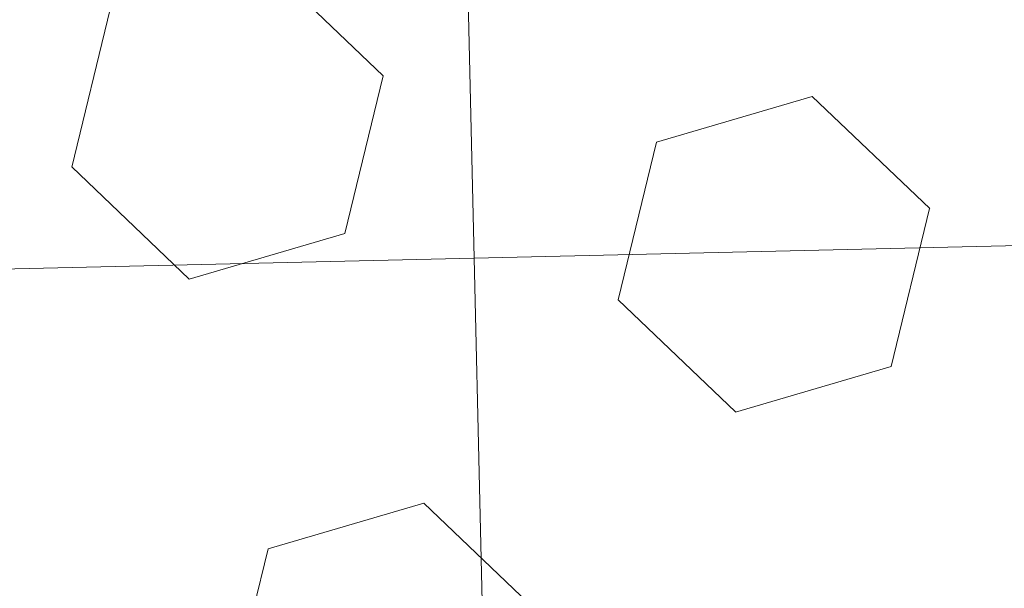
# Model space of a CAD drawing. Header units: millimetres. Extents: x 2943 to 3105, y 1618 to 1828.
# Tile 40 of 81: x 3009.756 to 3010.333, y 1761.99 to 1762.323. Entities that reach past the tile are written whole.
import ezdxf

# ---------------------------------------------------------------- set-up
doc = ezdxf.new("R2010")
doc.units = ezdxf.units.MM
doc.linetypes.add('1.4_0.7', pattern=[2.1, 1.4, -0.7])
for name, color, linetype, lineweight in [('1 poly easy', 76, '1.4_0.7', 9), ('1_naw mat', 251, 'Continuous', 5), ('wymiary', 7, 'Continuous', 9)]:
    doc.layers.add(name, color=color, linetype=linetype, lineweight=lineweight)
picture_1 = doc.add_image_def('image1.jpg', size_in_pixel=(9921, 7015))

msp = doc.modelspace()

# ---------------------------------------------------------------- hatches: boundary and pattern name
at = {"layer": '1 poly easy'}
h = msp.add_hatch(dxfattribs=at)
h.set_pattern_fill('HEX', color=256, scale=0.03, angle=-43.67331)
h.set_pattern_definition([(316.3266854, (-370.3121, 1244.69912), (0.113924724, 0.119326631), [0.09525, -0.1905]), (76.3266854, (-370.3121, 1244.69912), (-0.1603022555, 0.0389983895), [0.09525, -0.1905]), (16.3266854, (-370.2432, 1244.63335), (-0.046377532, 0.15832502), [0.09525, -0.1905])])
h.paths.add_polyline_path([(3012.95163, 1765.25241), (3013.0911, 1759.25404), (3004.09353, 1759.04483), (3003.95406, 1765.04321)])

# ---------------------------------------------------------------- linework, layer by layer
at = {"layer": '1_naw mat'}
for points in [[(3011.52177, 1762.21836), (3010.02218, 1762.18349), (3009.99893, 1763.18322), (3011.49853, 1763.21809)], [(3010.02218, 1762.18349), (3008.52258, 1762.14862), (3008.49934, 1763.14835), (3009.99893, 1763.18322)], [(3011.54502, 1761.21863), (3010.04542, 1761.18376), (3010.02218, 1762.18349), (3011.52177, 1762.21836)], [(3010.04542, 1761.18376), (3008.54583, 1761.14889), (3008.52258, 1762.14862), (3010.02218, 1762.18349)]]:
    msp.add_lwpolyline(points, close=True, dxfattribs=at)

# ---------------------------------------------------------------- pictures from other files: only their frames are drawn
at = {"layer": 'wymiary'}
image = msp.add_image(picture_1, insert=(3104.88971, 1618.26047), size_in_units=(209.9945, 148.48417), rotation=90, dxfattribs=dict(at, fade=54))
image.dxf.flags = 7

doc.saveas('drawing.dxf')
